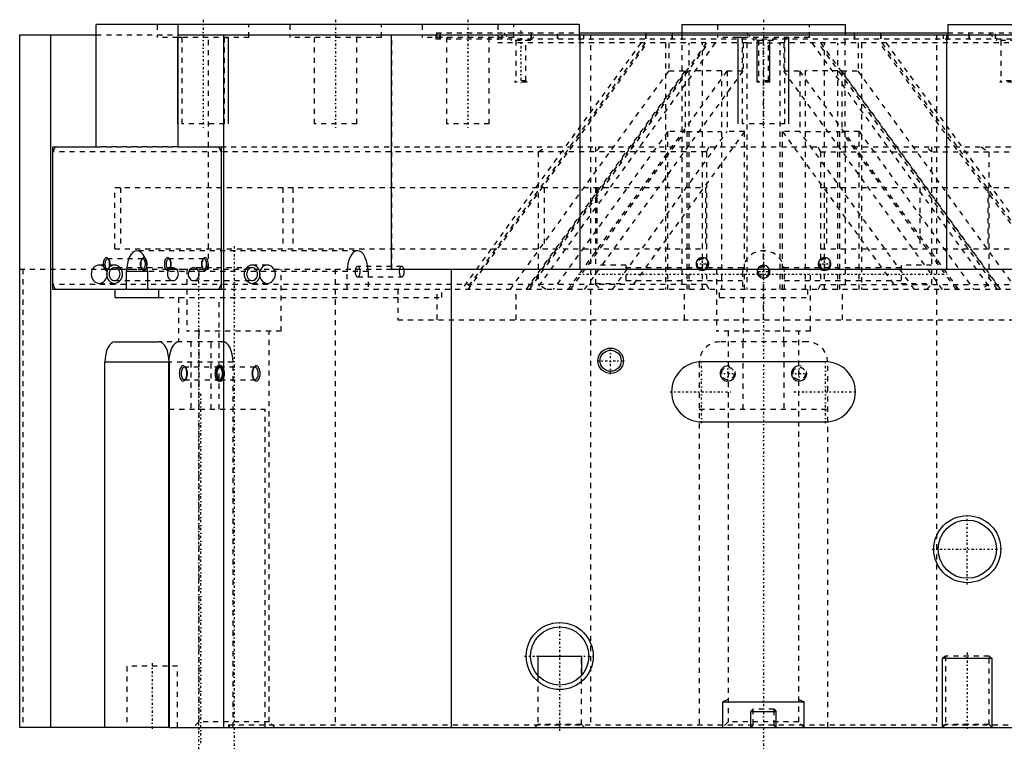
# Model space of a CAD drawing. Extents: x -146 to 146, y -4 to 139.
# Tile 1 of 2: x -146 to 47, y -4 to 139. Entities that reach past the tile are written whole.
import ezdxf

# ---------------------------------------------------------------- set-up
doc = ezdxf.new("R2010")
doc.units = 0
doc.linetypes.add('CENTER', pattern=[1.5, 0.45, -0.5, 0.05, -0.5])
doc.linetypes.add('DASHED', pattern=[2, 1, -1])
for name, color, linetype in [('AM_0', 7, 'CONTINUOUS'), ('AM_2', 5, 'CONTINUOUS'), ('AM_3', 6, 'DASHED'), ('AM_5', 3, 'CONTINUOUS'), ('AM_7', 4, 'CENTER')]:
    doc.layers.add(name, color=color, linetype=linetype)

msp = doc.modelspace()

# ---------------------------------------------------------------- linework, layer by layer
at = {"layer": 'AM_0'}
for p, q in [((-36.17, 138), (-130.98, 138)), ((-130.98, 114), (-130.98, 138)), ((-114.98, 138), (-114.98, 114)), ((-36.17, 138), (-36.17, 136)), ((-16, 138), (-16, 136.4)), ((-16, 138), (16, 138)), ((16, 138), (16, 136.4)), ((36.17, 138), (36.17, 136)), ((36.17, 138), (130.98, 138)), ((-146, 136), (-130.98, 136)), ((-146, 0), (-146, 136)), ((-139.95, 136), (-139.95, 0)), ((-130.98, 114), (-130.98, 136)), ((-114.98, 136), (-114.98, 114)), ((-114.98, 136), (114.98, 136)), ((-106.01, 136), (-106.01, 0)), ((-73.03, 90), (-73.03, 136)), ((-36.17, 136.4), (36.17, 136.4)), ((-139.48, 113), (-138.98, 114)), ((-139.48, 86), (-139.48, 114)), ((-139.48, 114), (-130.98, 114)), ((-139.48, 87), (-139.48, 113)), ((-138.98, 114), (-130.98, 114)), ((-114.98, 114), (-106.98, 114)), ((-114.98, 114), (-106.48, 114)), ((-106.98, 114), (-106.48, 113)), ((-106.48, 114), (-106.48, 86)), ((-106.48, 113), (-106.48, 87)), ((-125.03, 86), (-125.03, 89.5)), ((-120.93, 89.5), (-120.93, 86)), ((-73.03, 90), (73.03, 90)), ((-61.32, 90), (-61.32, 0)), ((-138.98, 86), (-139.48, 87)), ((-106.48, 87), (-106.98, 86)), ((-127.28, 86), (-139.48, 86)), ((-106.98, 86), (-138.98, 86)), ((-127.28, 84.4), (-127.28, 86)), ((-106.48, 86), (-118.67, 86)), ((-118.67, 84.4), (-118.67, 86)), ((-127.28, 84.4), (-118.67, 84.4)), ((-127.28, 75.7), (-118.68, 75.7)), ((-129.28, 0), (-129.28, 71.7)), ((-116.7, 72.28), (-116.72, 71.7)), ((-116.72, 62.5), (-116.72, 71.7)), ((-116.68, 71.7), (-116.68, 0)), ((12.15, 71.8), (-12.15, 71.8)), ((-116.72, 62.5), (-116.68, 62.5)), ((-12.15, 60), (12.15, 60)), ((-44.25, 14), (-35.75, 14)), ((-44.25, 10.17), (-44.25, 14)), ((-35.75, 14), (-35.75, 10.17)), ((-116.72, 0), (-146, 0)), ((-116.68, 0), (116.68, 0))]:
    msp.add_line(p, q, dxfattribs=at)
for points in [[(-120.93, 89.5), (-120.96, 90.3), (-121.08, 91.07), (-121.27, 91.78), (-121.53, 92.4), (-121.84, 92.91), (-122.19, 93.29), (-122.58, 93.52), (-122.98, 93.6), (-123.38, 93.52), (-123.76, 93.29), (-124.11, 92.91), (-124.43, 92.4), (-124.68, 91.78), (-124.87, 91.07), (-124.99, 90.3), (-125.03, 89.5)], [(-128.54, 91.9), (-128.64, 91.97), (-128.73, 92), (-128.83, 92), (-128.92, 91.96), (-129.01, 91.88), (-129.09, 91.77), (-129.16, 91.63), (-129.21, 91.47), (-129.25, 91.29), (-129.27, 91.1), (-129.27, 90.9), (-129.25, 90.71), (-129.21, 90.53), (-129.16, 90.37), (-129.09, 90.23), (-129.01, 90.12), (-128.92, 90.04), (-128.83, 90), (-128.73, 90), (-128.64, 90.03), (-128.54, 90.1)], [(-116.54, 91.9), (-116.64, 91.97), (-116.73, 92), (-116.83, 92), (-116.92, 91.96), (-117.01, 91.88), (-117.09, 91.77), (-117.16, 91.63), (-117.21, 91.47), (-117.25, 91.29), (-117.27, 91.1), (-117.27, 90.9), (-117.25, 90.71), (-117.21, 90.53), (-117.16, 90.37), (-117.09, 90.23), (-117.01, 90.12), (-116.92, 90.04), (-116.83, 90), (-116.73, 90), (-116.64, 90.03), (-116.54, 90.1)], [(-127.28, 75.7), (-127.67, 75.62), (-128.04, 75.4), (-128.39, 75.03), (-128.69, 74.53), (-128.94, 73.92), (-129.12, 73.23), (-129.24, 72.48), (-129.28, 71.7)], [(-116.68, 71.7), (-116.71, 72.48), (-116.83, 73.23), (-117.01, 73.92), (-117.26, 74.53), (-117.56, 75.03), (-117.91, 75.4), (-118.29, 75.62), (-118.68, 75.7)]]:
    msp.add_lwpolyline(points, dxfattribs=at)
for points in [[(-128.98, 89.75), (-128.85, 89.77), (-128.74, 89.85), (-128.63, 89.96), (-128.53, 90.12), (-128.46, 90.31), (-128.4, 90.52), (-128.36, 90.76), (-128.35, 91), (-128.36, 91.24), (-128.4, 91.48), (-128.46, 91.69), (-128.53, 91.88), (-128.63, 92.04), (-128.74, 92.15), (-128.85, 92.23), (-128.98, 92.25), (-129.1, 92.23), (-129.21, 92.15), (-129.32, 92.04), (-129.42, 91.88), (-129.5, 91.69), (-129.55, 91.48), (-129.59, 91.24), (-129.6, 91), (-129.59, 90.76), (-129.55, 90.52), (-129.5, 90.31), (-129.42, 90.12), (-129.32, 89.96), (-129.21, 89.85), (-129.1, 89.77)], [(-116.98, 89.75), (-116.85, 89.77), (-116.74, 89.85), (-116.63, 89.96), (-116.53, 90.12), (-116.46, 90.31), (-116.4, 90.52), (-116.36, 90.76), (-116.35, 91), (-116.36, 91.24), (-116.4, 91.48), (-116.46, 91.69), (-116.53, 91.88), (-116.63, 92.04), (-116.74, 92.15), (-116.85, 92.23), (-116.98, 92.25), (-117.1, 92.23), (-117.21, 92.15), (-117.32, 92.04), (-117.42, 91.88), (-117.5, 91.69), (-117.55, 91.48), (-117.59, 91.24), (-117.6, 91), (-117.59, 90.76), (-117.55, 90.52), (-117.5, 90.31), (-117.42, 90.12), (-117.32, 89.96), (-117.21, 89.85), (-117.1, 89.77)]]:
    msp.add_lwpolyline(points, close=True, dxfattribs=at)
for centre, radius in [((-30, 72), 2.07), ((40, 35), 5.72), ((-40, 14), 5.72)]:
    msp.add_circle(centre, radius, dxfattribs=at)
for centre, start, end in [((-12.15, 65.9), 90, 270), ((12.15, 65.9), 270, 90)]:
    msp.add_arc(centre, 5.9, start, end, dxfattribs=at)
at = {"layer": 'AM_2'}
for p, q in [((-36, 90), (-36, 136)), ((-23.04, 136), (-23.04, 136.4)), ((-17.84, 136), (-17.84, 136.4)), ((17.84, 136), (17.84, 136.4)), ((23.04, 136), (23.04, 136.4)), ((36, 90), (36, 136)), ((-120.93, 89.5), (-125.03, 89.5)), ((-116.72, 71.7), (-129.28, 71.7)), ((-116.72, 0), (-116.72, 62.5))]:
    msp.add_line(p, q, dxfattribs=at)
at = {"layer": 'AM_3'}
for p, q in [((-118.99, 138), (-118.99, 135.5)), ((-100.99, 135.5), (-100.99, 138)), ((-93, 138), (-93, 135.5)), ((-75, 135.5), (-75, 138)), ((-67.02, 138), (-67.02, 135.5)), ((-52.17, 138), (-52.17, 134.4)), ((-49.02, 135.5), (-49.02, 138)), ((-9, 138), (-9, 135.5)), ((9, 135.5), (9, 138)), ((-130.98, 136), (-114.98, 136)), ((-100.99, 135.5), (-118.99, 135.5)), ((-114.17, 135.5), (-114.17, 118.5)), ((-108.97, 90), (-108.97, 136)), ((-105.8, 118.5), (-105.8, 135.5)), ((-75, 135.5), (-93, 135.5)), ((-88.19, 135.5), (-88.19, 118.5)), ((-79.82, 118.5), (-79.82, 135.5)), ((-72.97, 90), (-72.97, 136)), ((-49.02, 135.5), (-67.02, 135.5)), ((-64.31, 136), (-64.31, 135.2)), ((-64.2, 136.4), (-64.2, 135.2)), ((-64.2, 136.4), (-36.17, 136.4)), ((-63.51, 135.2), (-63.51, 136)), ((-63.39, 135.2), (-63.39, 136.4)), ((-62.21, 135.5), (-62.21, 118.5)), ((-53.84, 118.5), (-53.84, 135.5)), ((-51.3, 135.2), (-51.3, 136)), ((-50.99, 136.4), (-49.49, 134.9)), ((-45.77, 134.9), (-44.27, 136.4)), ((-45.61, 135.2), (-45.61, 136)), ((-45.55, 135.2), (-45.55, 136.4)), ((-40.41, 135.2), (-40.41, 136)), ((-40.36, 135.2), (-40.36, 136.4)), ((-36.17, 136), (-36.17, 134.4)), ((-35.3, 136), (-35.3, 135.2)), ((-33.94, 136), (-33.94, 0)), ((-23.09, 135.2), (-23.09, 136)), ((-23.04, 135.2), (-23.04, 136)), ((-17.9, 135.2), (-17.9, 136)), ((-17.84, 135.2), (-17.84, 136)), ((-16, 136.4), (-16, 136)), ((-16, 136), (-16, 114)), ((9, 135.5), (-9, 135.5)), ((-4.19, 135.5), (-4.19, 118.5)), ((-3.36, 136.4), (-1.86, 134.9)), ((1.86, 134.9), (3.36, 136.4)), ((4.19, 118.5), (4.19, 135.5)), ((16, 136.4), (16, 136)), ((16, 114), (16, 136)), ((17.84, 135.2), (17.84, 136)), ((17.9, 135.2), (17.9, 136)), ((23.04, 135.2), (23.04, 136)), ((23.09, 135.2), (23.09, 136)), ((33.94, 136), (33.94, 0)), ((35.3, 136), (35.3, 135.2)), ((36.17, 136.4), (64.2, 136.4)), ((36.17, 136), (36.17, 134.4)), ((40.36, 135.2), (40.36, 136.4)), ((40.41, 135.2), (40.41, 136)), ((44.27, 136.4), (45.77, 134.9)), ((45.55, 135.2), (45.55, 136.4)), ((45.61, 135.2), (45.61, 136)), ((-64.31, 135.2), (64.31, 135.2)), ((-24.09, 134.4), (-59.26, 86)), ((-23.22, 134.4), (-58.39, 86)), ((-57.96, 86), (-22.79, 134.4)), ((-3.26, 134.4), (-52.17, 134.4)), ((-45.77, 134.9), (-49.49, 134.9)), ((-48.64, 134.9), (-48.64, 126.94)), ((-46.62, 126.94), (-46.62, 134.9)), ((-11.22, 134.4), (-46.39, 86)), ((-45.96, 86), (-10.79, 134.4)), ((-9.49, 134.4), (-44.66, 86)), ((-19.26, 134.4), (-19.26, 86)), ((-18.56, 134.4), (-18.56, 128.9)), ((-14.6, 86), (-14.6, 134.4)), ((-12, 86), (-12, 134.4)), ((-3.96, 134.4), (-3.96, 128.9)), ((-3.26, 134.4), (-3.26, 86)), ((-3.26, 134.4), (3.26, 134.4)), ((1.86, 134.9), (-1.86, 134.9)), ((-1.01, 134.9), (-1.01, 126.94)), ((0, 80.05), (0, 135.2)), ((1.01, 126.94), (1.01, 134.9)), ((52.17, 134.4), (3.26, 134.4)), ((3.26, 86), (3.26, 134.4)), ((3.96, 134.4), (3.96, 128.9)), ((9.49, 134.4), (44.66, 86)), ((45.96, 86), (10.79, 134.4)), ((11.22, 134.4), (46.39, 86)), ((12, 86), (12, 134.4)), ((14.6, 86), (14.6, 134.4)), ((18.56, 134.4), (18.56, 128.9)), ((19.26, 134.4), (19.26, 86)), ((57.96, 86), (22.79, 134.4)), ((23.22, 134.4), (58.39, 86)), ((24.09, 134.4), (59.26, 86)), ((49.49, 134.9), (45.77, 134.9)), ((46.62, 134.9), (46.62, 126.94)), ((-49.74, 86), (-18.56, 128.9)), ((-46.56, 86), (-15.38, 128.9)), ((-38.31, 86), (-7.13, 128.9)), ((-35.14, 86), (-3.96, 128.9)), ((-18.56, 128.9), (-15.38, 128.9)), ((-15.38, 128.9), (-15.38, 116.99)), ((-8.25, 128.9), (-14.6, 128.9)), ((-8.25, 128.9), (-8.25, 86)), ((-7.13, 128.9), (-7.13, 116.99)), ((-7.13, 128.9), (-3.96, 128.9)), ((35.14, 86), (3.96, 128.9)), ((3.96, 128.9), (7.13, 128.9)), ((7.13, 128.9), (7.13, 116.99)), ((38.31, 86), (7.13, 128.9)), ((14.6, 128.9), (8.25, 128.9)), ((8.25, 86), (8.25, 128.9)), ((15.38, 128.9), (18.56, 128.9)), ((46.56, 86), (15.38, 128.9)), ((15.38, 128.9), (15.38, 116.99)), ((49.74, 86), (18.56, 128.9)), ((-48.64, 126.94), (-48.88, 126.7)), ((-46.38, 126.7), (-48.88, 126.7)), ((-46.62, 126.94), (-48.64, 126.94)), ((-46.38, 126.7), (-46.62, 126.94)), ((-1.01, 126.94), (-1.25, 126.7)), ((1.25, 126.7), (-1.25, 126.7)), ((1.01, 126.94), (-1.01, 126.94)), ((1.25, 126.7), (1.01, 126.94)), ((46.62, 126.94), (46.38, 126.7)), ((48.88, 126.7), (46.38, 126.7)), ((48.64, 126.94), (46.62, 126.94)), ((-105.8, 118.5), (-114.17, 118.5)), ((-79.82, 118.5), (-88.19, 118.5)), ((-53.84, 118.5), (-62.21, 118.5)), ((4.19, 118.5), (-4.19, 118.5)), ((-18.76, 116.99), (-41.27, 86)), ((-37.9, 86), (-15.38, 116.99)), ((-29.65, 86), (-7.13, 116.99)), ((-3.76, 116.99), (-26.27, 86)), ((-15.38, 116.99), (-18.76, 116.99)), ((-18.76, 86), (-18.76, 116.99)), ((-15, 86), (-15, 116.99)), ((-15, 116.99), (-8.25, 116.99)), ((-3.76, 116.99), (-7.13, 116.99)), ((-3.76, 86), (-3.76, 116.99)), ((7.13, 116.99), (3.76, 116.99)), ((3.76, 86), (3.76, 116.99)), ((3.76, 116.99), (26.27, 86)), ((29.65, 86), (7.13, 116.99)), ((8.25, 116.99), (15, 116.99)), ((15, 86), (15, 116.99)), ((18.76, 116.99), (15.38, 116.99)), ((37.9, 86), (15.38, 116.99)), ((18.76, 116.99), (41.27, 86)), ((18.76, 86), (18.76, 116.99)), ((-11.21, 113), (-139.48, 113)), ((-114.98, 114), (-130.98, 114)), ((-130.98, 114), (-114.98, 114)), ((-106.48, 114), (106.48, 114)), ((-44.21, 113), (-42.74, 114)), ((-44.21, 113), (-44.21, 87)), ((-32, 114), (-33, 113)), ((-33, 114), (-33, 86)), ((-16, 114), (-16, 86)), ((-10.74, 114), (-11.21, 113)), ((-11.21, 113), (-11.21, 87)), ((11.21, 113), (10.74, 114)), ((11.21, 113), (139.48, 113)), ((11.21, 113), (11.21, 87)), ((16, 114), (16, 86)), ((33, 113), (32, 114)), ((33, 114), (33, 86)), ((42.74, 114), (44.21, 113)), ((44.21, 113), (44.21, 87)), ((-127.35, 94), (-127.35, 106)), ((-127.35, 106), (-11.21, 106)), ((-126.2, 106), (-126.2, 94)), ((-94.35, 106), (-94.35, 94)), ((-92.4, 106), (-92.4, 94)), ((-43.06, 106), (-43.06, 94)), ((-32.7, 106), (-32.7, 94)), ((-11.36, 106), (-11.36, 94)), ((11.21, 106), (127.35, 106)), ((12.36, 106), (12.36, 94)), ((30.7, 106), (30.7, 94)), ((44.06, 106), (44.06, 94)), ((-127.35, 94), (-11.21, 94)), ((-79.67, 93.6), (-122.98, 93.6)), ((11.21, 94), (127.35, 94)), ((-121.83, 92.01), (-128.76, 92.01)), ((-128.47, 91.82), (-128.61, 92.02)), ((-121.98, 92.02), (-122.12, 91.82)), ((-109.83, 92.01), (-116.76, 92.01)), ((-116.47, 91.82), (-116.61, 92.02)), ((-109.98, 92.02), (-110.12, 91.82)), ((-146, 90), (-73.03, 90)), ((-145.41, 90), (-145.41, 0)), ((-127.38, 90.8), (-130.38, 90.8)), ((-128.76, 89.99), (-121.83, 89.99)), ((-128.61, 89.98), (-128.47, 90.18)), ((-115.9, 90.25), (-127.38, 90.25)), ((-122.12, 90.18), (-121.98, 89.98)), ((-77.62, 89.5), (-120.93, 89.5)), ((-116.76, 89.99), (-109.83, 89.99)), ((-116.61, 89.98), (-116.47, 90.18)), ((-113.17, 90), (-113.17, 77.8)), ((-100.38, 90.25), (-111.87, 90.25)), ((-110.12, 90.18), (-109.98, 89.98)), ((-97.38, 90.8), (-100.38, 90.8)), ((-94.67, 77.8), (-94.67, 90)), ((-84.09, 90), (-84.09, 0)), ((-81.72, 86), (-81.72, 89.5)), ((-71.01, 90.51), (-79.67, 90.51)), ((-77.62, 89.5), (-77.62, 86)), ((-27, 90.8), (-33, 90.8)), ((-27, 90.8), (-27, 87.2)), ((-4.03, 90.25), (-27, 90.25)), ((-9.25, 90), (-9.25, 77.8)), ((-4.1, 89.5), (-4.1, 86)), ((27, 90.25), (4.03, 90.25)), ((4.1, 86), (4.1, 89.5)), ((9.25, 77.8), (9.25, 90)), ((33, 90.8), (27, 90.8)), ((27, 90.8), (27, 87.2)), ((-11.21, 87), (-139.48, 87)), ((-130.38, 87.2), (-127.38, 87.2)), ((-127.38, 87.75), (-115.93, 87.75)), ((-111.83, 87.75), (-100.38, 87.75)), ((-100.38, 87.2), (-97.38, 87.2)), ((-79.67, 88.49), (-71.01, 88.49)), ((-42.74, 86), (-44.21, 87)), ((-33, 87.2), (-27, 87.2)), ((-33, 87), (-32, 86)), ((-27, 87.75), (-4.1, 87.75)), ((-11.21, 87), (-10.74, 86)), ((4.1, 87.75), (27, 87.75)), ((10.74, 86), (11.21, 87)), ((11.21, 87), (139.48, 87)), ((27, 87.2), (33, 87.2)), ((32, 86), (33, 87)), ((44.21, 87), (42.74, 86)), ((106.48, 86), (-106.48, 86)), ((-71.76, 86), (-71.76, 84.4)), ((-64.04, 80.05), (-64.04, 86)), ((-63.15, 84.4), (-63.15, 86)), ((-48.54, 80.05), (-48.54, 86)), ((-15.5, 80.05), (-15.5, 86)), ((-8.61, 84.4), (-8.61, 86)), ((8.61, 86), (8.61, 84.4)), ((15.5, 80.05), (15.5, 86)), ((-118.67, 84.4), (-63.15, 84.4)), ((-114.85, 84.4), (-114.85, 75.7)), ((-106.85, 62.5), (-106.85, 84.4)), ((-71.79, 84.4), (-71.79, 80.05)), ((-8.61, 84.4), (8.61, 84.4)), ((-4, 84.4), (-4, 75.7)), ((4, 75.7), (4, 84.4)), ((-71.79, 80.05), (71.79, 80.05)), ((-94.67, 77.8), (-113.17, 77.8)), ((-110.84, 77.8), (-110.84, 1.08)), ((-97.01, 1.08), (-97.01, 77.8)), ((9.25, 77.8), (-9.25, 77.8)), ((-6.92, 77.8), (-6.92, 1.08)), ((6.92, 1.08), (6.92, 77.8)), ((-106.12, 75.7), (-118.68, 75.7)), ((-112.4, 75.7), (-112.4, 62.5)), ((-108.43, 62.5), (-108.43, 75.7)), ((8.6, 75.7), (-8.6, 75.7)), ((-3.97, 62.5), (-3.97, 75.7)), ((3.97, 75.7), (3.97, 62.5)), ((-104.12, 71.7), (-116.68, 71.7)), ((-104.12, 0), (-104.12, 71.7)), ((-12.6, 71.7), (-12.6, 0)), ((12.6, 0), (12.6, 71.7)), ((-106.79, 70.73), (-113.68, 70.73)), ((-113.33, 70.5), (-113.49, 70.72)), ((-106.99, 70.72), (-107.15, 70.5)), ((-99.79, 70.73), (-106.68, 70.73)), ((-106.33, 70.5), (-106.49, 70.72)), ((-99.99, 70.72), (-100.15, 70.5)), ((-113.68, 68.27), (-106.79, 68.27)), ((-113.49, 68.28), (-113.33, 68.5)), ((-107.15, 68.5), (-106.99, 68.28)), ((-106.68, 68.27), (-99.79, 68.27)), ((-106.49, 68.28), (-106.33, 68.5)), ((-100.15, 68.5), (-99.99, 68.28)), ((-116.68, 62.5), (-97.82, 62.5)), ((-97.82, 0), (-97.82, 62.5)), ((-12.6, 62.5), (12.6, 62.5)), ((-44.25, 14), (-44.28, 14)), ((-44.28, 14), (-44.28, 0.58)), ((-35.72, 14), (-35.75, 14)), ((-35.72, 0.58), (-35.72, 14)), ((35.72, 14), (35.72, 0.58)), ((44.28, 14), (35.72, 14)), ((44.28, 0.58), (44.28, 14)), ((-125, 12), (-125, 0)), ((-115, 12), (-125, 12)), ((-115, 0), (-115, 12)), ((-2.07, 3.6), (-2.07, 0.43)), ((2.07, 3.6), (-2.07, 3.6)), ((2.07, 0.43), (2.07, 3.6)), ((-110.84, 1.08), (-111.92, 0)), ((-97.01, 1.08), (-110.84, 1.08)), ((-105, 0.5), (-105, 0)), ((-105, 0.5), (105, 0.5)), ((-104.9, 0.5), (-104.9, 0)), ((-95.92, 0), (-97.01, 1.08)), ((-44.28, 0.58), (-44.86, 0)), ((-35.72, 0.58), (-44.28, 0.58)), ((-35.14, 0), (-35.72, 0.58)), ((-6.92, 1.08), (-8, 0)), ((6.92, 1.08), (-6.92, 1.08)), ((-2.07, 0.43), (-2.5, 0)), ((2.07, 0.43), (-2.07, 0.43)), ((2.5, 0), (2.07, 0.43)), ((8, 0), (6.92, 1.08)), ((35.72, 0.58), (35.14, 0)), ((44.28, 0.58), (35.72, 0.58)), ((44.86, 0), (44.28, 0.58))]:
    msp.add_line(p, q, dxfattribs=at)
for points in [[(-77.62, 89.5), (-77.66, 90.3), (-77.78, 91.07), (-77.97, 91.78), (-78.22, 92.4), (-78.54, 92.91), (-78.89, 93.29), (-79.27, 93.52), (-79.67, 93.6), (-80.07, 93.52), (-80.46, 93.29), (-80.81, 92.91), (-81.12, 92.4), (-81.38, 91.78), (-81.57, 91.07), (-81.68, 90.3), (-81.72, 89.5)], [(-128.54, 90.1), (-128.46, 90.2), (-128.38, 90.34), (-128.33, 90.51), (-128.28, 90.7), (-128.26, 90.9), (-128.26, 91.1), (-128.28, 91.3), (-128.33, 91.49), (-128.38, 91.66), (-128.46, 91.8), (-128.54, 91.9)], [(-116.54, 90.1), (-116.46, 90.2), (-116.38, 90.34), (-116.33, 90.51), (-116.28, 90.7), (-116.26, 90.9), (-116.26, 91.1), (-116.28, 91.3), (-116.33, 91.49), (-116.38, 91.66), (-116.46, 91.8), (-116.54, 91.9)], [(-116.92, 89.5), (-116.99, 89.26), (-117.01, 89.02), (-117, 88.77), (-116.94, 88.53), (-116.84, 88.32), (-116.7, 88.12), (-116.54, 87.96), (-116.35, 87.85), (-116.15, 87.77), (-115.93, 87.75), (-115.72, 87.77), (-115.51, 87.85), (-115.33, 87.96), (-115.16, 88.12), (-115.03, 88.32), (-114.93, 88.53), (-114.87, 88.77), (-114.85, 89.02), (-114.87, 89.26), (-114.94, 89.5)], [(-112.82, 89.5), (-112.89, 89.26), (-112.91, 89.02), (-112.9, 88.77), (-112.84, 88.53), (-112.74, 88.32), (-112.6, 88.12), (-112.44, 87.96), (-112.25, 87.85), (-112.05, 87.77), (-111.83, 87.75), (-111.62, 87.77), (-111.41, 87.85), (-111.23, 87.96), (-111.06, 88.12), (-110.93, 88.32), (-110.83, 88.53), (-110.77, 88.77), (-110.75, 89.02), (-110.77, 89.26), (-110.84, 89.5)], [(-114.72, 75.7), (-115.12, 75.62), (-115.51, 75.37), (-115.86, 74.98), (-116.17, 74.45), (-116.42, 73.8), (-116.6, 73.07), (-116.7, 72.28)], [(-104.12, 71.7), (-104.16, 72.48), (-104.27, 73.23), (-104.46, 73.92), (-104.7, 74.53), (-105.01, 75.03), (-105.35, 75.4), (-105.73, 75.62), (-106.12, 75.7)]]:
    msp.add_lwpolyline(points, dxfattribs=at)
for points in [[(-121.83, 89.99), (-121.73, 90.01), (-121.63, 90.07), (-121.55, 90.16), (-121.47, 90.29), (-121.41, 90.44), (-121.36, 90.61), (-121.33, 90.8), (-121.32, 91), (-121.33, 91.2), (-121.36, 91.39), (-121.41, 91.56), (-121.47, 91.71), (-121.55, 91.84), (-121.63, 91.93), (-121.73, 91.99), (-121.83, 92.01), (-121.92, 91.99), (-122.02, 91.93), (-122.1, 91.84), (-122.18, 91.71), (-122.24, 91.56), (-122.29, 91.39), (-122.32, 91.2), (-122.33, 91), (-122.32, 90.8), (-122.29, 90.61), (-122.24, 90.44), (-122.18, 90.29), (-122.1, 90.16), (-122.02, 90.07), (-121.92, 90.01)], [(-121.61, 89.75), (-121.49, 89.77), (-121.38, 89.85), (-121.27, 89.96), (-121.17, 90.12), (-121.09, 90.31), (-121.04, 90.52), (-121, 90.76), (-120.99, 91), (-121, 91.24), (-121.04, 91.48), (-121.09, 91.69), (-121.17, 91.88), (-121.27, 92.04), (-121.38, 92.15), (-121.49, 92.23), (-121.61, 92.25), (-121.74, 92.23), (-121.85, 92.15), (-121.96, 92.04), (-122.06, 91.88), (-122.13, 91.69), (-122.19, 91.48), (-122.23, 91.24), (-122.24, 91), (-122.23, 90.76), (-122.19, 90.52), (-122.13, 90.31), (-122.06, 90.12), (-121.96, 89.96), (-121.85, 89.85), (-121.74, 89.77)], [(-109.83, 89.99), (-109.73, 90.01), (-109.63, 90.07), (-109.55, 90.16), (-109.47, 90.29), (-109.41, 90.44), (-109.36, 90.61), (-109.33, 90.8), (-109.32, 91), (-109.33, 91.2), (-109.36, 91.39), (-109.41, 91.56), (-109.47, 91.71), (-109.55, 91.84), (-109.63, 91.93), (-109.73, 91.99), (-109.83, 92.01), (-109.92, 91.99), (-110.02, 91.93), (-110.1, 91.84), (-110.18, 91.71), (-110.24, 91.56), (-110.29, 91.39), (-110.32, 91.2), (-110.33, 91), (-110.32, 90.8), (-110.29, 90.61), (-110.24, 90.44), (-110.18, 90.29), (-110.1, 90.16), (-110.02, 90.07), (-109.92, 90.01)], [(-109.61, 89.75), (-109.49, 89.77), (-109.38, 89.85), (-109.27, 89.96), (-109.17, 90.12), (-109.09, 90.31), (-109.04, 90.52), (-109, 90.76), (-108.99, 91), (-109, 91.24), (-109.04, 91.48), (-109.09, 91.69), (-109.17, 91.88), (-109.27, 92.04), (-109.38, 92.15), (-109.49, 92.23), (-109.61, 92.25), (-109.74, 92.23), (-109.85, 92.15), (-109.96, 92.04), (-110.06, 91.88), (-110.13, 91.69), (-110.19, 91.48), (-110.23, 91.24), (-110.24, 91), (-110.23, 90.76), (-110.19, 90.52), (-110.13, 90.31), (-110.06, 90.12), (-109.96, 89.96), (-109.85, 89.85), (-109.74, 89.77)], [(-130.38, 90.8), (-130.69, 90.77), (-130.98, 90.66), (-131.25, 90.5), (-131.48, 90.27), (-131.68, 90), (-131.82, 89.69), (-131.91, 89.35), (-131.94, 89), (-131.91, 88.65), (-131.82, 88.31), (-131.68, 88), (-131.48, 87.73), (-131.25, 87.5), (-130.98, 87.34), (-130.69, 87.23), (-130.38, 87.2), (-130.08, 87.23), (-129.79, 87.34), (-129.52, 87.5), (-129.28, 87.73), (-129.09, 88), (-128.94, 88.31), (-128.85, 88.65), (-128.82, 89), (-128.85, 89.35), (-128.94, 89.69), (-129.09, 90), (-129.28, 90.27), (-129.52, 90.5), (-129.79, 90.66), (-130.08, 90.77)], [(-127.38, 90.8), (-127.69, 90.77), (-127.98, 90.66), (-128.25, 90.5), (-128.48, 90.27), (-128.68, 90), (-128.82, 89.69), (-128.91, 89.35), (-128.94, 89), (-128.91, 88.65), (-128.82, 88.31), (-128.68, 88), (-128.48, 87.73), (-128.25, 87.5), (-127.98, 87.34), (-127.69, 87.23), (-127.38, 87.2), (-127.08, 87.23), (-126.79, 87.34), (-126.52, 87.5), (-126.28, 87.73), (-126.09, 88), (-125.94, 88.31), (-125.85, 88.65), (-125.82, 89), (-125.85, 89.35), (-125.94, 89.69), (-126.09, 90), (-126.28, 90.27), (-126.52, 90.5), (-126.79, 90.66), (-127.08, 90.77)], [(-127.38, 90.25), (-127.59, 90.23), (-127.8, 90.15), (-127.98, 90.04), (-128.15, 89.88), (-128.28, 89.69), (-128.38, 89.48), (-128.44, 89.24), (-128.46, 89), (-128.44, 88.76), (-128.38, 88.52), (-128.28, 88.31), (-128.15, 88.12), (-127.98, 87.96), (-127.8, 87.85), (-127.59, 87.77), (-127.38, 87.75), (-127.17, 87.77), (-126.97, 87.85), (-126.78, 87.96), (-126.62, 88.12), (-126.48, 88.31), (-126.38, 88.52), (-126.32, 88.76), (-126.3, 89), (-126.32, 89.24), (-126.38, 89.48), (-126.48, 89.69), (-126.62, 89.88), (-126.78, 90.04), (-126.97, 90.15), (-127.17, 90.23)], [(-100.38, 90.8), (-100.69, 90.77), (-100.98, 90.66), (-101.25, 90.5), (-101.48, 90.27), (-101.68, 90), (-101.82, 89.69), (-101.91, 89.35), (-101.94, 89), (-101.91, 88.65), (-101.82, 88.31), (-101.68, 88), (-101.48, 87.73), (-101.25, 87.5), (-100.98, 87.34), (-100.69, 87.23), (-100.38, 87.2), (-100.08, 87.23), (-99.79, 87.34), (-99.52, 87.5), (-99.28, 87.73), (-99.09, 88), (-98.94, 88.31), (-98.85, 88.65), (-98.82, 89), (-98.85, 89.35), (-98.94, 89.69), (-99.09, 90), (-99.28, 90.27), (-99.52, 90.5), (-99.79, 90.66), (-100.08, 90.77)], [(-100.38, 90.25), (-100.59, 90.23), (-100.8, 90.15), (-100.98, 90.04), (-101.15, 89.88), (-101.28, 89.69), (-101.38, 89.48), (-101.44, 89.24), (-101.46, 89), (-101.44, 88.76), (-101.38, 88.52), (-101.28, 88.31), (-101.15, 88.12), (-100.98, 87.96), (-100.8, 87.85), (-100.59, 87.77), (-100.38, 87.75), (-100.17, 87.77), (-99.97, 87.85), (-99.78, 87.96), (-99.62, 88.12), (-99.48, 88.31), (-99.38, 88.52), (-99.32, 88.76), (-99.3, 89), (-99.32, 89.24), (-99.38, 89.48), (-99.48, 89.69), (-99.62, 89.88), (-99.78, 90.04), (-99.97, 90.15), (-100.17, 90.23)], [(-97.38, 90.8), (-97.69, 90.77), (-97.98, 90.66), (-98.25, 90.5), (-98.48, 90.27), (-98.68, 90), (-98.82, 89.69), (-98.91, 89.35), (-98.94, 89), (-98.91, 88.65), (-98.82, 88.31), (-98.68, 88), (-98.48, 87.73), (-98.25, 87.5), (-97.98, 87.34), (-97.69, 87.23), (-97.38, 87.2), (-97.08, 87.23), (-96.79, 87.34), (-96.52, 87.5), (-96.28, 87.73), (-96.09, 88), (-95.94, 88.31), (-95.85, 88.65), (-95.82, 89), (-95.85, 89.35), (-95.94, 89.69), (-96.09, 90), (-96.28, 90.27), (-96.52, 90.5), (-96.79, 90.66), (-97.08, 90.77)], [(-79.67, 90.51), (-79.77, 90.49), (-79.87, 90.43), (-79.95, 90.34), (-80.03, 90.21), (-80.09, 90.06), (-80.14, 89.89), (-80.17, 89.7), (-80.18, 89.5), (-80.17, 89.3), (-80.14, 89.11), (-80.09, 88.94), (-80.03, 88.79), (-79.95, 88.66), (-79.87, 88.57), (-79.77, 88.51), (-79.67, 88.49), (-79.58, 88.51), (-79.48, 88.57), (-79.39, 88.66), (-79.32, 88.79), (-79.26, 88.94), (-79.21, 89.11), (-79.18, 89.3), (-79.17, 89.5), (-79.18, 89.7), (-79.21, 89.89), (-79.26, 90.06), (-79.32, 90.21), (-79.39, 90.34), (-79.48, 90.43), (-79.58, 90.49)], [(-71.01, 88.49), (-70.92, 88.51), (-70.82, 88.57), (-70.73, 88.66), (-70.66, 88.79), (-70.6, 88.94), (-70.55, 89.11), (-70.52, 89.3), (-70.51, 89.5), (-70.52, 89.7), (-70.55, 89.89), (-70.6, 90.06), (-70.66, 90.21), (-70.73, 90.34), (-70.82, 90.43), (-70.92, 90.49), (-71.01, 90.51), (-71.11, 90.49), (-71.21, 90.43), (-71.29, 90.34), (-71.37, 90.21), (-71.43, 90.06), (-71.48, 89.89), (-71.51, 89.7), (-71.52, 89.5), (-71.51, 89.3), (-71.48, 89.11), (-71.43, 88.94), (-71.37, 88.79), (-71.29, 88.66), (-71.21, 88.57), (-71.11, 88.51)], [(-113.92, 68), (-113.77, 68.03), (-113.63, 68.11), (-113.5, 68.25), (-113.39, 68.44), (-113.29, 68.67), (-113.23, 68.93), (-113.18, 69.21), (-113.17, 69.5), (-113.18, 69.79), (-113.23, 70.07), (-113.29, 70.33), (-113.39, 70.56), (-113.5, 70.75), (-113.63, 70.89), (-113.77, 70.97), (-113.92, 71), (-114.06, 70.97), (-114.21, 70.89), (-114.33, 70.75), (-114.45, 70.56), (-114.54, 70.33), (-114.61, 70.07), (-114.65, 69.79), (-114.67, 69.5), (-114.65, 69.21), (-114.61, 68.93), (-114.54, 68.67), (-114.45, 68.44), (-114.33, 68.25), (-114.21, 68.11), (-114.06, 68.03)], [(-113.68, 68.27), (-113.56, 68.29), (-113.45, 68.36), (-113.34, 68.48), (-113.25, 68.63), (-113.17, 68.82), (-113.12, 69.03), (-113.08, 69.26), (-113.07, 69.5), (-113.08, 69.74), (-113.12, 69.97), (-113.17, 70.18), (-113.25, 70.37), (-113.34, 70.52), (-113.45, 70.64), (-113.56, 70.71), (-113.68, 70.73), (-113.8, 70.71), (-113.92, 70.64), (-114.03, 70.52), (-114.12, 70.37), (-114.2, 70.18), (-114.25, 69.97), (-114.29, 69.74), (-114.3, 69.5), (-114.29, 69.26), (-114.25, 69.03), (-114.2, 68.82), (-114.12, 68.63), (-114.03, 68.48), (-113.92, 68.36), (-113.8, 68.29)], [(-106.92, 68), (-106.77, 68.03), (-106.63, 68.11), (-106.5, 68.25), (-106.39, 68.44), (-106.29, 68.67), (-106.23, 68.93), (-106.18, 69.21), (-106.17, 69.5), (-106.18, 69.79), (-106.23, 70.07), (-106.29, 70.33), (-106.39, 70.56), (-106.5, 70.75), (-106.63, 70.89), (-106.77, 70.97), (-106.92, 71), (-107.06, 70.97), (-107.21, 70.89), (-107.33, 70.75), (-107.45, 70.56), (-107.54, 70.33), (-107.61, 70.07), (-107.65, 69.79), (-107.67, 69.5), (-107.65, 69.21), (-107.61, 68.93), (-107.54, 68.67), (-107.45, 68.44), (-107.33, 68.25), (-107.21, 68.11), (-107.06, 68.03)], [(-106.79, 68.27), (-106.67, 68.29), (-106.56, 68.36), (-106.45, 68.48), (-106.36, 68.63), (-106.28, 68.82), (-106.22, 69.03), (-106.19, 69.26), (-106.18, 69.5), (-106.19, 69.74), (-106.22, 69.97), (-106.28, 70.18), (-106.36, 70.37), (-106.45, 70.52), (-106.56, 70.64), (-106.67, 70.71), (-106.79, 70.73), (-106.91, 70.71), (-107.03, 70.64), (-107.13, 70.52), (-107.23, 70.37), (-107.3, 70.18), (-107.36, 69.97), (-107.39, 69.74), (-107.41, 69.5), (-107.39, 69.26), (-107.36, 69.03), (-107.3, 68.82), (-107.23, 68.63), (-107.13, 68.48), (-107.03, 68.36), (-106.91, 68.29)], [(-106.56, 68), (-106.41, 68.03), (-106.27, 68.11), (-106.14, 68.25), (-106.03, 68.44), (-105.93, 68.67), (-105.86, 68.93), (-105.82, 69.21), (-105.81, 69.5), (-105.82, 69.79), (-105.86, 70.07), (-105.93, 70.33), (-106.03, 70.56), (-106.14, 70.75), (-106.27, 70.89), (-106.41, 70.97), (-106.56, 71), (-106.7, 70.97), (-106.84, 70.89), (-106.97, 70.75), (-107.09, 70.56), (-107.18, 70.33), (-107.25, 70.07), (-107.29, 69.79), (-107.31, 69.5), (-107.29, 69.21), (-107.25, 68.93), (-107.18, 68.67), (-107.09, 68.44), (-106.97, 68.25), (-106.84, 68.11), (-106.7, 68.03)], [(-106.68, 68.27), (-106.56, 68.29), (-106.45, 68.36), (-106.34, 68.48), (-106.25, 68.63), (-106.17, 68.82), (-106.12, 69.03), (-106.08, 69.26), (-106.07, 69.5), (-106.08, 69.74), (-106.12, 69.97), (-106.17, 70.18), (-106.25, 70.37), (-106.34, 70.52), (-106.45, 70.64), (-106.56, 70.71), (-106.68, 70.73), (-106.8, 70.71), (-106.92, 70.64), (-107.03, 70.52), (-107.12, 70.37), (-107.2, 70.18), (-107.25, 69.97), (-107.29, 69.74), (-107.3, 69.5), (-107.29, 69.26), (-107.25, 69.03), (-107.2, 68.82), (-107.12, 68.63), (-107.03, 68.48), (-106.92, 68.36), (-106.8, 68.29)], [(-99.79, 68.27), (-99.67, 68.29), (-99.56, 68.36), (-99.45, 68.48), (-99.36, 68.63), (-99.28, 68.82), (-99.22, 69.03), (-99.19, 69.26), (-99.18, 69.5), (-99.19, 69.74), (-99.22, 69.97), (-99.28, 70.18), (-99.36, 70.37), (-99.45, 70.52), (-99.56, 70.64), (-99.67, 70.71), (-99.79, 70.73), (-99.91, 70.71), (-100.03, 70.64), (-100.13, 70.52), (-100.23, 70.37), (-100.3, 70.18), (-100.36, 69.97), (-100.39, 69.74), (-100.41, 69.5), (-100.39, 69.26), (-100.36, 69.03), (-100.3, 68.82), (-100.23, 68.63), (-100.13, 68.48), (-100.03, 68.36), (-99.91, 68.29)], [(-99.56, 68), (-99.41, 68.03), (-99.27, 68.11), (-99.14, 68.25), (-99.03, 68.44), (-98.93, 68.67), (-98.86, 68.93), (-98.82, 69.21), (-98.81, 69.5), (-98.82, 69.79), (-98.86, 70.07), (-98.93, 70.33), (-99.03, 70.56), (-99.14, 70.75), (-99.27, 70.89), (-99.41, 70.97), (-99.56, 71), (-99.7, 70.97), (-99.84, 70.89), (-99.97, 70.75), (-100.09, 70.56), (-100.18, 70.33), (-100.25, 70.07), (-100.29, 69.79), (-100.31, 69.5), (-100.29, 69.21), (-100.25, 68.93), (-100.18, 68.67), (-100.09, 68.44), (-99.97, 68.25), (-99.84, 68.11), (-99.7, 68.03)]]:
    msp.add_lwpolyline(points, close=True, dxfattribs=at)
for points in [[(-116.92, 89.5, 0), (-116.72, 89.85, 0), (-116.57, 90, 0)], [(-116.57, 90, 0), (-116.42, 90.1, 0), (-116.06, 90.24, 0), (-115.9, 90.25, 0)], [(-115.9, 90.25, 0), (-115.7, 90.23, 0), (-115.38, 90.09, 0), (-115.11, 89.83, 0), (-114.94, 89.5, 0)], [(-111.87, 90.25, 0), (-112.06, 90.23, 0), (-112.39, 90.09, 0), (-112.65, 89.83, 0), (-112.82, 89.5, 0)], [(-110.84, 89.5, 0), (-111.04, 89.85, 0), (-111.34, 90.1, 0), (-111.7, 90.24, 0), (-111.87, 90.25, 0)]]:
    msp.add_polyline3d(points, dxfattribs=at)
for centre, radius in [((-12, 91), 1.01), ((12, 91), 1.01), ((0, 89.5), 1.01), ((-7, 69.5), 1.23), ((7, 69.5), 1.23)]:
    msp.add_circle(centre, radius, dxfattribs=at)
for centre, radius, start, end in [((0, 89.5), 4.1, 0, 180), ((-8.6, 71.7), 4, 90, 180), ((8.6, 71.7), 4, 0, 90)]:
    msp.add_arc(centre, radius, start, end, dxfattribs=at)
at = {"layer": 'AM_5'}
for p, q in [((-114.99, 118.5), (-114.99, 135.5)), ((-114.17, 135.5), (-114.99, 135.5)), ((-105.8, 135.5), (-104.99, 135.5)), ((-104.99, 118.5), (-104.99, 135.5)), ((-5, 118.5), (-5, 135.5)), ((-4.19, 135.5), (-5, 135.5)), ((4.19, 135.5), (5, 135.5)), ((5, 118.5), (5, 135.5)), ((-1.25, 126.7), (-1.25, 134.9)), ((-1.01, 134.9), (-1.25, 134.9)), ((1.01, 134.9), (1.25, 134.9)), ((1.25, 126.7), (1.25, 134.9)), ((35.72, 14), (35.14, 13.5)), ((44.28, 14), (44.86, 13.5)), ((44.86, 13.5), (35.14, 13.5)), ((35.14, 0), (35.14, 13.5)), ((44.86, 0), (44.86, 13.5)), ((-6.92, 5.5), (-8, 5)), ((-8, 0), (-8, 5)), ((-8, 5), (8, 5)), ((6.92, 5.5), (8, 5)), ((8, 0), (8, 5)), ((-2.07, 3.6), (-2.5, 3.1)), ((-2.5, 0), (-2.5, 3.1)), ((-2.5, 3.1), (2.5, 3.1)), ((2.07, 3.6), (2.5, 3.1)), ((2.5, 0), (2.5, 3.1))]:
    msp.add_line(p, q, dxfattribs=at)
for centre, radius in [((-30, 72), 2.5), ((40, 35), 6.58), ((-40, 14), 6.58)]:
    msp.add_circle(centre, radius, dxfattribs=at)
for centre, radius, start, end in [((-12, 91), 1.25, 75, 15), ((-12, 91), 1.25, 255, 195), ((12, 91), 1.25, 75, 15), ((12, 91), 1.25, 255, 195), ((0, 89.5), 1.25, 75, 15), ((0, 89.5), 1.25, 255, 195), ((-7, 69.5), 1.5, 75, 15), ((7, 69.5), 1.5, 75, 15)]:
    msp.add_arc(centre, radius, start, end, dxfattribs=at)
at = {"layer": 'AM_7'}
for p, q in [((-109.99, 138.97), (-109.99, 117.53)), ((-84, 138.97), (-84, 117.53)), ((-58.02, 138.97), (-58.02, 117.53)), ((0, 138.97), (0, 117.53)), ((-47.63, 136.88), (-47.63, 126.22)), ((-103.92, 94.5), (-103.92, -4.5)), ((0, 94.5), (0, -4.5)), ((-13.31, 91), (-10.69, 91)), ((-12, 89.69), (-12, 92.31)), ((10.69, 91), (13.31, 91)), ((12, 89.69), (12, 92.31)), ((-110.85, -4.3), (-110.85, 90.3)), ((-36.3, 89), (36.3, 89)), ((-1.06, 89.5), (1.06, 89.5)), ((-30, 69.38), (-30, 74.63)), ((-32.62, 72), (-27.38, 72)), ((-12.15, 59.71), (-12.15, 72.09)), ((12.15, 59.71), (12.15, 72.09)), ((-7, 67.92), (-7, 71.08)), ((7, 67.92), (7, 71.08)), ((-8.58, 69.5), (-5.42, 69.5)), ((5.42, 69.5), (8.58, 69.5)), ((-18.34, 65.9), (-5.96, 65.9)), ((5.96, 65.9), (18.35, 65.9)), ((-110.42, -3.12), (-110.42, 65.62)), ((40, 28.09), (40, 41.91)), ((33.09, 35), (46.91, 35)), ((-40, -0.7), (-40, 20.91)), ((-46.91, 14), (-33.09, 14)), ((40, 14.7), (40, -0.7)), ((-120, 12.6), (-120, -0.6))]:
    msp.add_line(p, q, dxfattribs=at)

doc.saveas('drawing.dxf')
